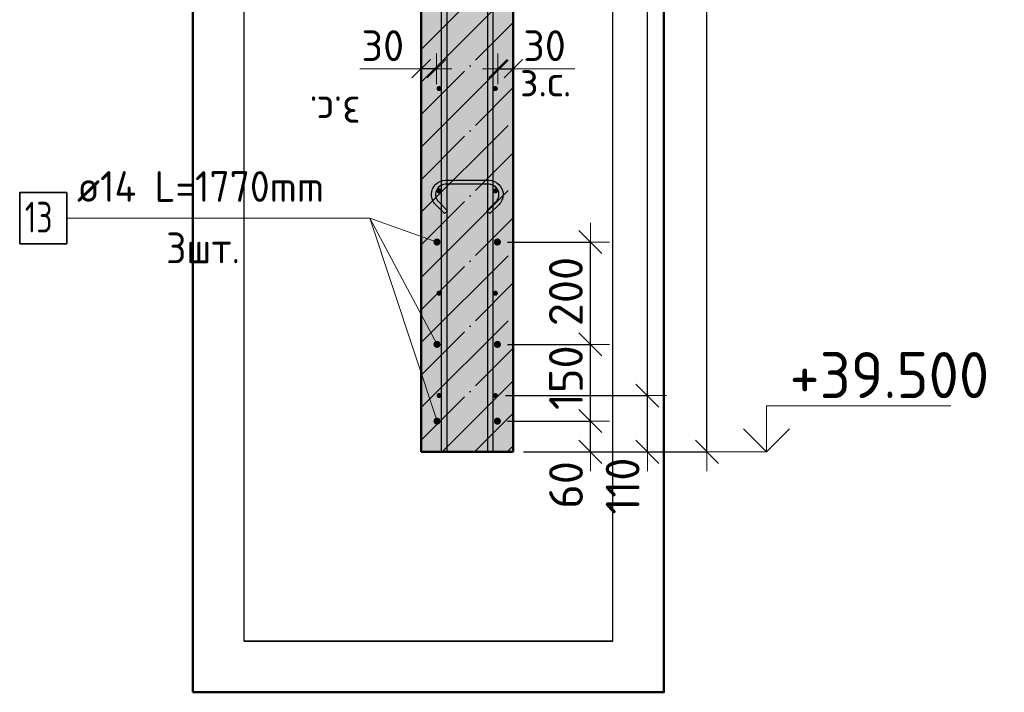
# Model space of a CAD drawing. Header units: millimetres. Extents: x 10987 to 63485, y -5166 to 39219.
# Tile 1 of 43: x 10987 to 12911, y 692 to 2007. Entities that reach past the tile are written whole.
import ezdxf

# ---------------------------------------------------------------- set-up
doc = ezdxf.new("R2010")
doc.units = ezdxf.units.MM
doc.header["$PDMODE"] = 65
doc.linetypes.add('______11', pattern=[150, 120, -15, 0, -15])
doc.linetypes.add('______5', pattern=[330, 240, -30, 30, -30])
for name, color, linetype, lineweight in [('Standard', 7, 'Continuous', 25), ('Арм.стержн. вертикальными 1', 22, 'Continuous', 35), ('Арм.стержн.горизонт. 1', 180, 'Continuous', 35), ('Арм.стержн.горизонт. 2', 202, 'Continuous', 35), ('Высотная отметки_ общее', 7, 'Continuous', 13), ('Размерная линия_ общее', 7, 'Continuous', 13), ('Размерная линия_ общее_1', 7, 'Continuous', 13)]:
    doc.layers.add(name, color=color, linetype=linetype, lineweight=lineweight)
doc.layers.add('Арм.стержн.Стяжки', color=7, linetype='Continuous', lineweight=35, true_color=0x501e0f)
doc.styles.add('ISOCPEUR', font='ISOCPEUR')
doc.dimstyles.new('DIMSTYLE_3', dxfattribs={"dimtxt": 66, "dimasz": 75, "dimexe": 0, "dimexo": 0, "dimgap": 33, "dimtad": 2, "dimdec": 0, "dimrnd": 5, "dimzin": 12, "dimdsep": 46, "dimtxsty": 'ISOCPEUR', "dimblk1": 'ALL_ML_STRICH', "dimblk2": 'ALL_ML_STRICH', "dimsah": 1, "dimcen": 0, "dimclrd": 7, "dimclre": 256, "dimclrt": 7, "dimadec": 0, "dimazin": 0, "dimtfac": 1, "dimtdec": 0, "dimtix": 1, "dimtmove": 2, "dimatfit": 3, "dimfxl": 0, "dimtvp": 1.2, "dimtzin": 0, "dimlwd": 0, "dimlwe": -3, "dimarcsym": 0})
doc.dimstyles.new('DIMSTYLE_6', dxfattribs={"dimtxt": 66, "dimasz": 75, "dimexe": 0, "dimexo": 0, "dimgap": 33, "dimtad": 2, "dimdec": 0, "dimrnd": 5, "dimzin": 12, "dimdsep": 46, "dimtxsty": 'ISOCPEUR', "dimblk1": 'ALL_ML_STRICH', "dimblk2": 'ALL_ML_STRICH', "dimsah": 1, "dimcen": 0, "dimclrd": 7, "dimclre": 256, "dimclrt": 7, "dimadec": 0, "dimazin": 0, "dimtfac": 1, "dimtdec": 0, "dimtix": 1, "dimtmove": 2, "dimatfit": 3, "dimfxl": 0, "dimtzin": 0, "dimlwd": 0, "dimlwe": -3, "dimarcsym": 0})
doc.dimstyles.new('DIMSTYLE_9', dxfattribs={"dimtxt": 60, "dimasz": 60, "dimexe": 0, "dimexo": 0.001, "dimgap": 30, "dimtad": 2, "dimdec": 0, "dimrnd": 5, "dimzin": 12, "dimdsep": 46, "dimtxsty": 'ISOCPEUR', "dimblk1": 'ALL_ML_STRICH', "dimblk2": 'ALL_ML_STRICH', "dimsah": 1, "dimcen": 0, "dimse1": 1, "dimse2": 1, "dimclrd": 7, "dimclre": 256, "dimclrt": 7, "dimadec": 0, "dimazin": 0, "dimtfac": 1, "dimtdec": 0, "dimtix": 1, "dimtmove": 2, "dimatfit": 3, "dimfxl": 0, "dimtvp": 1.2, "dimtzin": 0, "dimlwd": 0, "dimlwe": -3, "dimarcsym": 0})

# ---------------------------------------------------------------- blocks, each defined once
blk = doc.blocks.new('ALL_ML_STRICH')
at = {"color": 0, "linetype": 'ByBlock', "lineweight": -2}
for p, q in [((-0.3, -0.3), (0.3, 0.3)), ((0, -0.5), (0, 0.5)), ((-1, 0), (0.5, 0))]:
    blk.add_line(p, q, dxfattribs=at)
blk = doc.blocks.new('*D86')
at = {"layer": 'DEFPOINTS', "color": 7, "linetype": 'Continuous', "lineweight": 13, "transparency": 33554687}
for p in [(11920.3, 1222.4), (11951.3, 1162.4), (12102, 1162.4)]:
    blk.add_point(p, dxfattribs=at)
at = {"layer": 'Размерная линия_ общее', "color": 253, "linetype": 'Continuous', "lineweight": -2, "true_color": 0xa0a0a0, "transparency": 33554687}
for p, q in [((11940.3, 1222.4), (12102, 1222.4)), ((11971.3, 1162.4), (12102, 1162.4))]:
    blk.add_line(p, q, dxfattribs=at)
at = {"layer": 'Размерная линия_ общее', "color": 7, "linetype": 'Continuous', "lineweight": -2, "transparency": 33554687}
blk.add_line((12102, 1162.4), (12102, 1222.4), dxfattribs=at)
at = {"layer": 'Размерная линия_ общее', "color": 7, "linetype": 'Continuous', "lineweight": 13, "transparency": 33554687, "xscale": 75, "yscale": 75, "zscale": 75}
for p, rotation in [((12102, 1222.4), 90), ((12102, 1162.4), 270)]:
    blk.add_blockref('ALL_ML_STRICH', p, dxfattribs=dict(at, rotation=rotation))
at = {"layer": 'Размерная линия_ общее', "color": 7, "linetype": 'Continuous', "lineweight": 13, "transparency": 33554687, "insert": (12054.3, 1097.8), "char_height": 66, "width": 132, "attachment_point": 5, "rotation": 90, "style": 'ISOCPEUR'}
blk.add_mtext('\\A1;{60}', dxfattribs=at)
blk = doc.blocks.new('*D87')
at = {"layer": 'DEFPOINTS', "color": 7, "linetype": 'Continuous', "lineweight": 13, "transparency": 33554687}
for p in [(11920.3, 1372.4), (11920.3, 1222.4), (12102, 1222.4)]:
    blk.add_point(p, dxfattribs=at)
at = {"layer": 'Размерная линия_ общее', "color": 253, "linetype": 'Continuous', "lineweight": -2, "true_color": 0xa0a0a0, "transparency": 33554687}
for p, q in [((11940.3, 1372.4), (12102, 1372.4)), ((11940.3, 1222.4), (12102, 1222.4))]:
    blk.add_line(p, q, dxfattribs=at)
at = {"layer": 'Размерная линия_ общее', "color": 7, "linetype": 'Continuous', "lineweight": -2, "transparency": 33554687}
blk.add_line((12102, 1222.4), (12102, 1372.4), dxfattribs=at)
at = {"layer": 'Размерная линия_ общее', "color": 7, "linetype": 'Continuous', "lineweight": 13, "transparency": 33554687, "xscale": 75, "yscale": 75, "zscale": 75}
for p, rotation in [((12102, 1372.4), 90), ((12102, 1222.4), 270)]:
    blk.add_blockref('ALL_ML_STRICH', p, dxfattribs=dict(at, rotation=rotation))
at = {"layer": 'Размерная линия_ общее', "color": 7, "linetype": 'Continuous', "lineweight": 13, "transparency": 33554687, "insert": (12054, 1307.3), "char_height": 66, "width": 198, "attachment_point": 5, "rotation": 90, "style": 'ISOCPEUR'}
blk.add_mtext('\\A1;{150}', dxfattribs=at)
blk = doc.blocks.new('*D88')
at = {"layer": 'DEFPOINTS', "color": 7, "linetype": 'Continuous', "lineweight": 13, "transparency": 33554687}
for p in [(11920.3, 1572.4), (11920.3, 1372.4), (12102, 1372.4)]:
    blk.add_point(p, dxfattribs=at)
at = {"layer": 'Размерная линия_ общее', "color": 253, "linetype": 'Continuous', "lineweight": -2, "true_color": 0xa0a0a0, "transparency": 33554687}
for p, q in [((11940.3, 1572.4), (12102, 1572.4)), ((11940.3, 1372.4), (12102, 1372.4))]:
    blk.add_line(p, q, dxfattribs=at)
at = {"layer": 'Размерная линия_ общее', "color": 7, "linetype": 'Continuous', "lineweight": -2, "transparency": 33554687}
blk.add_line((12102, 1372.4), (12102, 1572.4), dxfattribs=at)
at = {"layer": 'Размерная линия_ общее', "color": 7, "linetype": 'Continuous', "lineweight": 13, "transparency": 33554687, "xscale": 75, "yscale": 75, "zscale": 75}
for p, rotation in [((12102, 1572.4), 90), ((12102, 1372.4), 270)]:
    blk.add_blockref('ALL_ML_STRICH', p, dxfattribs=dict(at, rotation=rotation))
at = {"layer": 'Размерная линия_ общее', "color": 7, "linetype": 'Continuous', "lineweight": 13, "transparency": 33554687, "insert": (12054, 1475.7), "char_height": 66, "width": 198, "attachment_point": 5, "rotation": 90, "style": 'ISOCPEUR'}
blk.add_mtext('\\A1;{200}', dxfattribs=at)
blk = doc.blocks.new('*D123')
at = {"layer": 'DEFPOINTS', "color": 7, "linetype": 'Continuous', "lineweight": 13, "transparency": 33554687}
for p in [(11921.3, 1911.2), (11921.3, 1902.5), (11951.3, 1902.5)]:
    blk.add_point(p, dxfattribs=at)
at = {"layer": 'Размерная линия_ общее_1', "color": 7, "linetype": 'Continuous', "lineweight": -2, "transparency": 33554687}
blk.add_line((11921.3, 1911.2), (11951.3, 1911.2), dxfattribs=at)
at = {"layer": 'Размерная линия_ общее_1', "color": 7, "linetype": 'Continuous', "lineweight": 13, "transparency": 33554687, "xscale": 60, "yscale": 60, "zscale": 60, "rotation": 180}
blk.add_blockref('ALL_ML_STRICH', (11921.3, 1911.2), dxfattribs=at)
at = {"layer": 'Размерная линия_ общее_1', "color": 7, "linetype": 'Continuous', "lineweight": 13, "transparency": 33554687, "xscale": 60, "yscale": 60, "zscale": 60}
blk.add_blockref('ALL_ML_STRICH', (11951.3, 1911.2), dxfattribs=at)
at = {"layer": 'Размерная линия_ общее_1', "color": 7, "linetype": 'Continuous', "lineweight": 13, "transparency": 33554687, "insert": (12012.3, 1956.2), "char_height": 60, "width": 120, "attachment_point": 5, "style": 'ISOCPEUR'}
blk.add_mtext('\\A1;{30}', dxfattribs=at)
at = {"layer": 'Размерная линия_ общее_1', "color": 7, "linetype": 'Continuous', "lineweight": 13, "transparency": 33554687, "insert": (11964.3, 1917), "char_height": 60, "width": 3, "attachment_point": 1, "line_spacing_factor": 0.60241, "style": 'ISOCPEUR'}
blk.add_mtext('з.с.', dxfattribs=at)
blk = doc.blocks.new('*D124')
at = {"layer": 'DEFPOINTS', "color": 7, "linetype": 'Continuous', "lineweight": 13, "transparency": 33554687}
for p in [(11801.3, 1911.2), (11771.3, 1902.5), (11801.3, 1902.5)]:
    blk.add_point(p, dxfattribs=at)
at = {"layer": 'Размерная линия_ общее_1', "color": 7, "linetype": 'Continuous', "lineweight": -2, "transparency": 33554687}
blk.add_line((11801.3, 1911.2), (11771.3, 1911.2), dxfattribs=at)
at = {"layer": 'Размерная линия_ общее_1', "color": 7, "linetype": 'Continuous', "lineweight": 13, "transparency": 33554687, "xscale": 60, "yscale": 60, "zscale": 60}
for p, rotation in [((11801.3, 1911.2), 360), ((11771.3, 1911.2), 180)]:
    blk.add_blockref('ALL_ML_STRICH', p, dxfattribs=dict(at, rotation=rotation))
at = {"layer": 'Размерная линия_ общее_1', "color": 7, "linetype": 'Continuous', "lineweight": 13, "transparency": 33554687, "insert": (11696.3, 1956.2), "char_height": 60, "width": 120, "attachment_point": 5, "style": 'ISOCPEUR'}
blk.add_mtext('\\A1;{30}', dxfattribs=at)
at = {"layer": 'Размерная линия_ общее_1', "color": 7, "linetype": 'Continuous', "lineweight": 13, "transparency": 33554687, "insert": (11653.2, 1797), "char_height": 60, "width": 3, "attachment_point": 1, "rotation": 180, "line_spacing_factor": 0.60241, "style": 'ISOCPEUR'}
blk.add_mtext('з.с.', dxfattribs=at)
blk = doc.blocks.new('*D256')
at = {"layer": 'DEFPOINTS', "color": 7, "linetype": 'Continuous', "lineweight": 13, "transparency": 33554687}
for p in [(11951.3, 5562.4), (11951.3, 1162.4), (12329.6, 1162.4)]:
    blk.add_point(p, dxfattribs=at)
at = {"layer": 'Размерная линия_ общее', "color": 253, "linetype": 'Continuous', "lineweight": -2, "true_color": 0xa0a0a0, "transparency": 33554687}
for p, q in [((11971.3, 5562.4), (12329.6, 5562.4)), ((11971.3, 1162.4), (12329.6, 1162.4))]:
    blk.add_line(p, q, dxfattribs=at)
at = {"layer": 'Размерная линия_ общее', "color": 7, "linetype": 'Continuous', "lineweight": -2, "transparency": 33554687}
blk.add_line((12329.6, 1162.4), (12329.6, 5562.4), dxfattribs=at)
at = {"layer": 'Размерная линия_ общее', "color": 7, "linetype": 'Continuous', "lineweight": 13, "transparency": 33554687, "xscale": 75, "yscale": 75, "zscale": 75}
for p, rotation in [((12329.6, 5562.4), 90), ((12329.6, 1162.4), 270)]:
    blk.add_blockref('ALL_ML_STRICH', p, dxfattribs=dict(at, rotation=rotation))
at = {"layer": 'Размерная линия_ общее', "color": 7, "linetype": 'Continuous', "lineweight": 13, "transparency": 33554687, "insert": (12281.6, 3359.1), "char_height": 66, "width": 264, "attachment_point": 5, "rotation": 90, "style": 'ISOCPEUR'}
blk.add_mtext('\\A1;{4400}', dxfattribs=at)
blk = doc.blocks.new('*D258')
at = {"layer": 'DEFPOINTS', "color": 7, "linetype": 'Continuous', "lineweight": 13, "transparency": 33554687}
for p in [(11916.3, 1272.4), (11951.3, 1162.4), (12213.3, 1162.4)]:
    blk.add_point(p, dxfattribs=at)
at = {"layer": 'Размерная линия_ общее', "color": 253, "linetype": 'Continuous', "lineweight": -2, "true_color": 0xa0a0a0, "transparency": 33554687}
for p, q in [((11936.3, 1272.4), (12213.3, 1272.4)), ((11971.3, 1162.4), (12213.3, 1162.4))]:
    blk.add_line(p, q, dxfattribs=at)
at = {"layer": 'Размерная линия_ общее', "color": 7, "linetype": 'Continuous', "lineweight": -2, "transparency": 33554687}
blk.add_line((12213.3, 1162.4), (12213.3, 1272.4), dxfattribs=at)
at = {"layer": 'Размерная линия_ общее', "color": 7, "linetype": 'Continuous', "lineweight": 13, "transparency": 33554687, "xscale": 75, "yscale": 75, "zscale": 75}
for p, rotation in [((12213.3, 1272.4), 90), ((12213.3, 1162.4), 270)]:
    blk.add_blockref('ALL_ML_STRICH', p, dxfattribs=dict(at, rotation=rotation))
at = {"layer": 'Размерная линия_ общее', "color": 7, "linetype": 'Continuous', "lineweight": 13, "transparency": 33554687, "insert": (12164.9, 1095.6), "char_height": 66, "width": 198, "attachment_point": 5, "rotation": 90, "style": 'ISOCPEUR'}
blk.add_mtext('\\A1;{110}', dxfattribs=at)
blk = doc.blocks.new('*D259')
at = {"layer": 'DEFPOINTS', "color": 7, "linetype": 'Continuous', "lineweight": 13, "transparency": 33554687}
for p in [(11916.3, 5472.4), (11916.3, 1272.4), (12213.3, 1272.4)]:
    blk.add_point(p, dxfattribs=at)
at = {"layer": 'Размерная линия_ общее', "color": 253, "linetype": 'Continuous', "lineweight": -2, "true_color": 0xa0a0a0, "transparency": 33554687}
for p, q in [((11936.3, 5472.4), (12213.3, 5472.4)), ((11936.3, 1272.4), (12213.3, 1272.4))]:
    blk.add_line(p, q, dxfattribs=at)
at = {"layer": 'Размерная линия_ общее', "color": 7, "linetype": 'Continuous', "lineweight": -2, "transparency": 33554687}
blk.add_line((12213.3, 1272.4), (12213.3, 5472.4), dxfattribs=at)
at = {"layer": 'Размерная линия_ общее', "color": 7, "linetype": 'Continuous', "lineweight": 13, "transparency": 33554687, "xscale": 75, "yscale": 75, "zscale": 75}
for p, rotation in [((12213.3, 5472.4), 90), ((12213.3, 1272.4), 270)]:
    blk.add_blockref('ALL_ML_STRICH', p, dxfattribs=dict(at, rotation=rotation))
at = {"layer": 'Размерная линия_ общее', "color": 7, "linetype": 'Continuous', "lineweight": 13, "transparency": 33554687, "insert": (12132.3, 3147.4), "char_height": 66, "width": 3.3, "attachment_point": 1, "rotation": 90, "line_spacing_factor": 0.60241, "style": 'ISOCPEUR'}
blk.add_mtext('\\W0.91;21х200=4200', dxfattribs=at)
blk = doc.blocks.new('COMPLEX_ELEVATIONDIM_2')
at = {"layer": 'Высотная отметки_ общее', "color": 7, "linetype": 'Continuous', "lineweight": 13, "transparency": 33554687}
for p, q in [((12446, 1162.4), (12446, 1252.4)), ((12446, 1252.4), (12806, 1252.4)), ((12446, 1162.4), (12401, 1207.4)), ((12446, 1162.4), (12491, 1207.4)), ((12446, 1162.4), (12446, 1162.4)), ((12446, 1162.4), (12446, 1162.4)), ((12446, 1162.4), (12446, 1162.4)), ((12446, 1162.4), (12446, 1162.4))]:
    blk.add_line(p, q, dxfattribs=at)
blk.add_lwpolyline([(12446, 1162.4), (12386, 1162.4), (12386, 1162.4), (12339.9, 1162.4)], dxfattribs=at)
at = {"layer": 'Высотная отметки_ общее', "color": 7, "linetype": 'Continuous', "lineweight": 13, "transparency": 33554687, "insert": (12491, 1267.4), "char_height": 90, "width": 447.716, "attachment_point": 7, "style": 'ISOCPEUR'}
blk.add_mtext('\\W0.96;+39.500', dxfattribs=at)

msp = doc.modelspace()

# ---------------------------------------------------------------- hatches: boundary and pattern name
at = {"layer": 'Standard', "linetype": 'Continuous', "lineweight": -3, "transparency": 33554687}
msp.add_hatch(color=7, dxfattribs=at).paths.add_polyline_path([(11951.3, 1162.4), (11951.3, 5562.4), (11771.3, 5562.4), (11771.3, 1162.4)])
at = {"layer": 'Арм.стержн.горизонт. 1', "linetype": 'Continuous', "lineweight": 50, "transparency": 33554687}
for points in [[(11811.3, 1872.4), (11810.9, 1874.3), (11809.8, 1876), (11808.2, 1877), (11806.3, 1877.4), (11804.4, 1877), (11802.7, 1876), (11801.7, 1874.3), (11801.3, 1872.4), (11801.7, 1870.5), (11802.7, 1868.9), (11804.4, 1867.8), (11806.3, 1867.4), (11808.2, 1867.8), (11809.8, 1868.9), (11810.9, 1870.5)], [(11921.3, 1872.4), (11920.9, 1874.3), (11919.8, 1876), (11918.2, 1877), (11916.3, 1877.4), (11914.4, 1877), (11912.7, 1876), (11911.7, 1874.3), (11911.3, 1872.4), (11911.7, 1870.5), (11912.7, 1868.9), (11914.4, 1867.8), (11916.3, 1867.4), (11918.2, 1867.8), (11919.8, 1868.9), (11920.9, 1870.5)], [(11811.3, 1672.4), (11810.9, 1674.3), (11809.8, 1676), (11808.2, 1677), (11806.3, 1677.4), (11804.4, 1677), (11802.7, 1676), (11801.7, 1674.3), (11801.3, 1672.4), (11801.7, 1670.5), (11802.7, 1668.9), (11804.4, 1667.8), (11806.3, 1667.4), (11808.2, 1667.8), (11809.8, 1668.9), (11810.9, 1670.5)], [(11921.3, 1672.4), (11920.9, 1674.3), (11919.8, 1676), (11918.2, 1677), (11916.3, 1677.4), (11914.4, 1677), (11912.7, 1676), (11911.7, 1674.3), (11911.3, 1672.4), (11911.7, 1670.5), (11912.7, 1668.9), (11914.4, 1667.8), (11916.3, 1667.4), (11918.2, 1667.8), (11919.8, 1668.9), (11920.9, 1670.5)], [(11811.3, 1472.4), (11810.9, 1474.3), (11809.8, 1476), (11808.2, 1477), (11806.3, 1477.4), (11804.4, 1477), (11802.7, 1476), (11801.7, 1474.3), (11801.3, 1472.4), (11801.7, 1470.5), (11802.7, 1468.9), (11804.4, 1467.8), (11806.3, 1467.4), (11808.2, 1467.8), (11809.8, 1468.9), (11810.9, 1470.5)], [(11921.3, 1472.4), (11920.9, 1474.3), (11919.8, 1476), (11918.2, 1477), (11916.3, 1477.4), (11914.4, 1477), (11912.7, 1476), (11911.7, 1474.3), (11911.3, 1472.4), (11911.7, 1470.5), (11912.7, 1468.9), (11914.4, 1467.8), (11916.3, 1467.4), (11918.2, 1467.8), (11919.8, 1468.9), (11920.9, 1470.5)], [(11811.3, 1272.4), (11810.9, 1274.3), (11809.8, 1276), (11808.2, 1277), (11806.3, 1277.4), (11804.4, 1277), (11802.7, 1276), (11801.7, 1274.3), (11801.3, 1272.4), (11801.7, 1270.5), (11802.7, 1268.9), (11804.4, 1267.8), (11806.3, 1267.4), (11808.2, 1267.8), (11809.8, 1268.9), (11810.9, 1270.5)], [(11921.3, 1272.4), (11920.9, 1274.3), (11919.8, 1276), (11918.2, 1277), (11916.3, 1277.4), (11914.4, 1277), (11912.7, 1276), (11911.7, 1274.3), (11911.3, 1272.4), (11911.7, 1270.5), (11912.7, 1268.9), (11914.4, 1267.8), (11916.3, 1267.4), (11918.2, 1267.8), (11919.8, 1268.9), (11920.9, 1270.5)]]:
    msp.add_hatch(color=4, dxfattribs=at).paths.add_polyline_path(points)
at = {"layer": 'Арм.стержн.горизонт. 2', "linetype": 'Continuous', "lineweight": 50, "transparency": 33554687}
for points in [[(11809.3, 1572.4), (11808.7, 1575.1), (11807.2, 1577.4), (11805, 1578.9), (11802.3, 1579.4), (11799.6, 1578.9), (11797.3, 1577.4), (11795.8, 1575.1), (11795.3, 1572.4), (11795.8, 1569.7), (11797.3, 1567.5), (11799.6, 1566), (11802.3, 1565.4), (11805, 1566), (11807.2, 1567.5), (11808.7, 1569.7)], [(11927.3, 1572.4), (11926.7, 1575.1), (11925.2, 1577.4), (11922.9, 1578.9), (11920.3, 1579.4), (11917.6, 1578.9), (11915.3, 1577.4), (11913.8, 1575.1), (11913.3, 1572.4), (11913.8, 1569.7), (11915.3, 1567.5), (11917.6, 1566), (11920.3, 1565.4), (11922.9, 1566), (11925.2, 1567.5), (11926.7, 1569.7)], [(11809.3, 1372.4), (11808.7, 1375.1), (11807.2, 1377.4), (11805, 1378.9), (11802.3, 1379.4), (11799.6, 1378.9), (11797.3, 1377.4), (11795.8, 1375.1), (11795.3, 1372.4), (11795.8, 1369.7), (11797.3, 1367.5), (11799.6, 1366), (11802.3, 1365.4), (11805, 1366), (11807.2, 1367.5), (11808.7, 1369.7)], [(11927.3, 1372.4), (11926.7, 1375.1), (11925.2, 1377.4), (11922.9, 1378.9), (11920.3, 1379.4), (11917.6, 1378.9), (11915.3, 1377.4), (11913.8, 1375.1), (11913.3, 1372.4), (11913.8, 1369.7), (11915.3, 1367.5), (11917.6, 1366), (11920.3, 1365.4), (11922.9, 1366), (11925.2, 1367.5), (11926.7, 1369.7)], [(11809.3, 1222.4), (11808.7, 1225.1), (11807.2, 1227.4), (11805, 1228.9), (11802.3, 1229.4), (11799.6, 1228.9), (11797.3, 1227.4), (11795.8, 1225.1), (11795.3, 1222.4), (11795.8, 1219.7), (11797.3, 1217.5), (11799.6, 1216), (11802.3, 1215.4), (11805, 1216), (11807.2, 1217.5), (11808.7, 1219.7)], [(11927.3, 1222.4), (11926.7, 1225.1), (11925.2, 1227.4), (11922.9, 1228.9), (11920.3, 1229.4), (11917.6, 1228.9), (11915.3, 1227.4), (11913.8, 1225.1), (11913.3, 1222.4), (11913.8, 1219.7), (11915.3, 1217.5), (11917.6, 1216), (11920.3, 1215.4), (11922.9, 1216), (11925.2, 1217.5), (11926.7, 1219.7)]]:
    msp.add_hatch(color=7, dxfattribs=at).paths.add_polyline_path(points)

# ---------------------------------------------------------------- linework, layer by layer
at = {"layer": 'Standard', "color": 52, "linetype": 'Continuous', "lineweight": -3, "transparency": 33554687}
for p, q in [((11425.5, 792.4), (11425.5, 5803.3)), ((11425.5, 792.4), (11425.5, 5803.3)), ((12145.5, 792.4), (12145.5, 5803.3)), ((12145.5, 792.4), (12145.5, 5803.3)), ((12145.5, 792.4), (11425.5, 792.4)), ((11425.5, 792.4), (12145.5, 792.4))]:
    msp.add_line(p, q, dxfattribs=at)
at = {"layer": 'Standard', "color": 7, "linetype": 'Continuous', "lineweight": 50, "transparency": 33554687}
for p, q in [((11771.3, 5562.4), (11771.3, 1162.4)), ((11951.3, 1162.4), (11951.3, 5562.4)), ((11771.3, 1162.4), (11951.3, 1162.4))]:
    msp.add_line(p, q, dxfattribs=at)
at = {"layer": 'Standard', "color": 7, "linetype": '______11', "lineweight": -3, "transparency": 33554687}
for p, q in [((11771.3, 1948.8), (11951.3, 2128.8)), ((11771.3, 1821.5), (11951.3, 2001.5)), ((11771.3, 1694.3), (11951.3, 1874.3)), ((11771.3, 1567), (11951.3, 1747)), ((11771.3, 1439.7), (11951.3, 1619.7)), ((11771.3, 1312.4), (11951.3, 1492.4)), ((11771.3, 1185.1), (11951.3, 1365.1)), ((11875.8, 1162.4), (11951.3, 1237.9))]:
    msp.add_line(p, q, dxfattribs=at)
at = {"layer": 'Standard', "color": 7, "linetype": '______5', "lineweight": -3, "transparency": 33554687}
for p, q in [((11771.3, 1885.2), (11951.3, 2065.2)), ((11771.3, 1757.9), (11951.3, 1937.9)), ((11771.3, 1630.6), (11951.3, 1810.6)), ((11771.3, 1503.3), (11951.3, 1683.3)), ((11771.3, 1376.1), (11951.3, 1556.1)), ((11771.3, 1248.8), (11951.3, 1428.8)), ((11812.2, 1162.4), (11951.3, 1301.5)), ((11939.5, 1162.4), (11951.3, 1174.2))]:
    msp.add_line(p, q, dxfattribs=at)
at = {"layer": 'Standard', "color": 7, "linetype": 'Continuous', "lineweight": 13, "transparency": 33554687}
for p, q in [((11771.3, 1911.2), (11651.3, 1911.2)), ((11951.3, 1911.2), (12071.3, 1911.2))]:
    msp.add_line(p, q, dxfattribs=at)
at = {"layer": 'Standard', "color": 7, "linetype": 'Continuous', "lineweight": 50, "transparency": 33554687}
msp.add_lwpolyline([(11325.5, 692.4), (12245.5, 692.4), (12245.5, 5903.3), (11325.5, 5903.3), (11325.5, 692.4)], dxfattribs=at)
at = {"layer": 'Арм.стержн. вертикальными 1', "color": 4, "linetype": 'Continuous', "lineweight": 25, "transparency": 33554687}
for points in [[(11811.3, 1162.4), (11811.3, 5732.4), (11821.3, 5732.4), (11821.3, 1162.4), (11811.3, 1162.4)], [(11901.3, 1162.4), (11901.3, 5732.4), (11911.3, 5732.4), (11911.3, 1162.4), (11901.3, 1162.4)]]:
    msp.add_lwpolyline(points, dxfattribs=at)
at = {"layer": 'Арм.стержн.горизонт. 1', "color": 52, "linetype": 'Continuous', "lineweight": 50, "transparency": 33554687}
for p, q in [((11771.3, 1162.4), (11771.3, 1162.4)), ((11951.3, 1162.4), (11951.3, 1162.4))]:
    msp.add_line(p, q, dxfattribs=at)
at = {"layer": 'Арм.стержн.горизонт. 2', "color": 7, "linetype": 'Continuous', "lineweight": 13, "transparency": 33554687}
for p, q in [((11079, 1619), (11671, 1619)), ((11671, 1619), (11802.3, 1222.4)), ((11671, 1619), (11802.3, 1372.4)), ((11671, 1619), (11802.3, 1572.4))]:
    msp.add_line(p, q, dxfattribs=at)
at = {"layer": 'Арм.стержн.горизонт. 2', "color": 7, "linetype": 'Continuous', "lineweight": 35, "transparency": 33554687}
msp.add_lwpolyline([(10987, 1569), (11079, 1569), (11079, 1669), (10987, 1669), (10987, 1569)], dxfattribs=at)
at = {"layer": 'Арм.стержн.Стяжки', "color": 40, "linetype": 'Continuous', "lineweight": 25, "transparency": 33554687}
msp.add_lwpolyline([(11899.8, 1633.6), (11917.7, 1651.4), (11918.9, 1652.8), (11920, 1654.4), (11921, 1656), (11921.7, 1657.6), (11922.4, 1659.4), (11922.8, 1661.2), (11923.1, 1663), (11923.3, 1664.9), (11923.3, 1666.1), (11922.8, 1669.7), (11921.6, 1673.3), (11919.7, 1676.7), (11917.4, 1679.4), (11914.7, 1681.7), (11911.3, 1683.6), (11907.7, 1684.8), (11904, 1685.3), (11818.5, 1685.3), (11814.9, 1684.8), (11811.2, 1683.6), (11807.9, 1681.7), (11805.1, 1679.4), (11802.9, 1676.7), (11801, 1673.3), (11799.8, 1669.7), (11799.3, 1666.1), (11799.3, 1664.9), (11799.4, 1663), (11799.7, 1661.2), (11800.2, 1659.4), (11800.8, 1657.6), (11801.6, 1656), (11802.5, 1654.4), (11803.6, 1652.8), (11804.9, 1651.4), (11822.7, 1633.6), (11817.1, 1627.9), (11799, 1646), (11797.3, 1647.9), (11795.8, 1650), (11794.5, 1652.2), (11793.4, 1654.6), (11792.5, 1657), (11791.9, 1659.5), (11791.4, 1662.1), (11791.3, 1664.6), (11791.3, 1666.6), (11792, 1671.5), (11793.6, 1676.6), (11796.2, 1681.3), (11799.5, 1685.1), (11803.3, 1688.3), (11808, 1690.9), (11813.1, 1692.6), (11817.9, 1693.3), (11904.6, 1693.3), (11909.5, 1692.6), (11914.6, 1690.9), (11919.2, 1688.3), (11923.1, 1685.1), (11926.3, 1681.3), (11928.9, 1676.6), (11930.6, 1671.5), (11931.3, 1666.6), (11931.3, 1664.6), (11931.1, 1662.1), (11930.7, 1659.5), (11930, 1657), (11929.1, 1654.6), (11928.1, 1652.2), (11926.7, 1650), (11925.2, 1647.9), (11923.5, 1646), (11905.5, 1627.9), (11899.8, 1633.6)], dxfattribs=at)

# ---------------------------------------------------------------- block references
at = {"layer": 'Высотная отметки_ общее', "color": 7, "linetype": 'Continuous', "lineweight": 13, "transparency": 33554687}
msp.add_blockref('COMPLEX_ELEVATIONDIM_2', (0, 0), dxfattribs=at)

# ---------------------------------------------------------------- texts
at = {"layer": 'Арм.стержн.горизонт. 2', "color": 7, "linetype": 'Continuous', "lineweight": 25, "transparency": 33554687, "char_height": 60, "attachment_point": 7, "style": 'ISOCPEUR'}
for s, insert, width in [('\\W0.94;ø14 L=1770mm ', (11099, 1651), 579.953), ('\\W0.75;13', (10997, 1591), 94.456), ('\\W0.94;3шт. ', (11273, 1531), 232.257)]:
    msp.add_mtext(s, dxfattribs=dict(at, insert=insert, width=width))

# ---------------------------------------------------------------- dimensions: what is measured, and where the dimension line sits
at = {"layer": 'Размерная линия_ общее', "color": 7, "linetype": 'Continuous', "lineweight": 13, "transparency": 33554687}
for base, p1, p2, dimstyle, picture, middle in [((12329.6, 5562.4), (11971.3, 1162.4), (11971.3, 5562.4), 'DIMSTYLE_6', '*D256', (12281.6, 3359.1)), ((12102, 1572.4), (11940.3, 1372.4), (11940.3, 1572.4), 'DIMSTYLE_6', '*D88', (12054, 1475.7)), ((12102, 1372.4), (11940.3, 1222.4), (11940.3, 1372.4), 'DIMSTYLE_3', '*D87', (12054, 1307.3)), ((12213.3, 1272.4), (11971.3, 1162.4), (11936.3, 1272.4), 'DIMSTYLE_3', '*D258', (12164.9, 1095.6)), ((12102, 1222.4), (11971.3, 1162.4), (11940.3, 1222.4), 'DIMSTYLE_3', '*D86', (12054.3, 1097.8))]:
    dim = msp.add_linear_dim(base=base, p1=p1, p2=p2, angle=90, dimstyle=dimstyle, override={"dimpost": '<>', "dimclrd": 7, "dimclre": 253, "dimclrt": 7, "dimlwd": 0, "dimlwe": 65533}, dxfattribs=at)
    dim.commit()
    dim.dimension.update_dxf_attribs({"geometry": picture, "text_midpoint": middle, "dimtype": 160})
dim = msp.add_linear_dim(base=(12213.3, 5472.4), p1=(11936.3, 1272.4), p2=(11936.3, 5472.4), angle=90, text='\\W0.91;21х200=4200', dimstyle='DIMSTYLE_6', override={"dimpost": '<>', "dimclrd": 7, "dimclre": 253, "dimclrt": 7, "dimlwd": 0, "dimlwe": 65533}, dxfattribs=at)
dim.commit()
dim.dimension.update_dxf_attribs({"geometry": '*D259', "text_midpoint": (12180.3, 3372.4), "dimtype": 160})
at = {"layer": 'Размерная линия_ общее_1', "color": 7, "linetype": 'Continuous', "lineweight": 13, "transparency": 33554687}
dim = msp.add_linear_dim(base=(11771.3, 1911.2), p1=(11801.3, 1902.5), p2=(11771.3, 1902.5), angle=180, text='<>\\Xз.с.', dimstyle='DIMSTYLE_9', override={"dimpost": '<>', "dimclrd": 7, "dimclre": 253, "dimclrt": 7, "dimlwd": 0, "dimlwe": 65533}, dxfattribs=at)
dim.commit()
dim.dimension.update_dxf_attribs({"geometry": '*D124', "text_midpoint": (11696.3, 1956.2), "dimtype": 160})
dim = msp.add_linear_dim(base=(11951.3, 1911.2), p1=(11921.3, 1902.5), p2=(11951.3, 1902.5), text='<>\\Xз.с.', dimstyle='DIMSTYLE_9', override={"dimpost": '<>', "dimclrd": 7, "dimclre": 253, "dimclrt": 7, "dimlwd": 0, "dimlwe": 65533}, dxfattribs=at)
dim.commit()
dim.dimension.update_dxf_attribs({"geometry": '*D123', "text_midpoint": (12012.3, 1956.2), "dimtype": 160})

doc.saveas('drawing.dxf')
